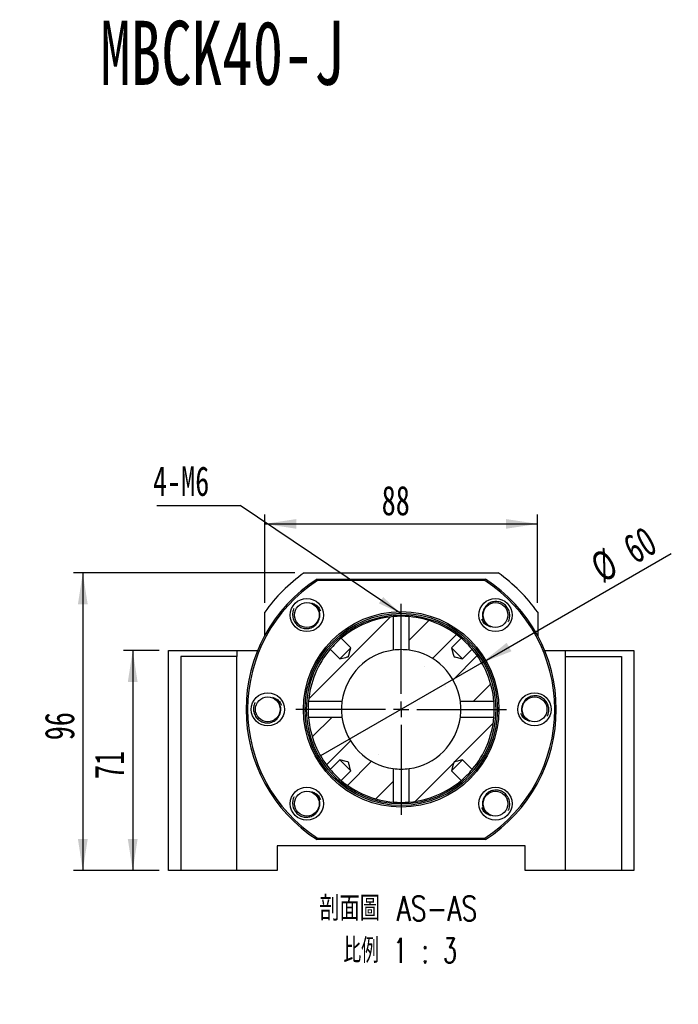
# Model space of a CAD drawing. Header units: millimetres. Extents: x 21 to 284, y 4 to 206.
# Tile 3 of 4: x 114 to 185, y 94 to 200. Entities that reach past the tile are written whole.
import ezdxf

# ---------------------------------------------------------------- set-up
doc = ezdxf.new("R2010")
doc.units = ezdxf.units.MM
doc.layers.add('圖層0', color=7, linetype='Continuous')
doc.styles.add('SLDTEXTSTYLE0', font='TXT', dxfattribs={"width": 0.7})
doc.styles.add('SLDTEXTSTYLE1', font='TXT', dxfattribs={"width": 0.7, "bigfont": 'bigfont'})
doc.styles.add('SLDTEXTSTYLE4', font='TXT', dxfattribs={"width": 0.75, "bigfont": 'bigfont'})
doc.styles.add('SLDTEXTSTYLE5', font='TXT', dxfattribs={"width": 0.65625, "bigfont": 'bigfont'})
doc.dimstyles.new('SLDDIMSTYLE2', dxfattribs={"dimtxt": 0.18, "dimasz": 2.5, "dimexe": 0, "dimexo": 0.0625, "dimgap": 0, "dimtad": 0, "dimtih": 1, "dimtoh": 1, "dimdec": 0, "dimrnd": 1e-09, "dimzin": 0, "dimdsep": 46, "dimtxsty": 'Standard', "dimsah": 1, "dimcen": 0.09, "dimadec": 0, "dimazin": 0, "dimtfac": 2.5, "dimtdec": 0, "dimtofl": 0, "dimtmove": 0, "dimatfit": 3, "dimfxl": 0, "dimfrac": 2, "dimtolj": 1, "dimtzin": 0, "dimarcsym": 0})
doc.dimstyles.new('SLDDIMSTYLE3', dxfattribs={"dimtxt": 3.389974, "dimasz": 2.5, "dimexe": 0, "dimexo": 0.0625, "dimgap": 0.847493, "dimtad": 1, "dimlfac": 3, "dimrnd": 1e-09, "dimzin": 12, "dimdsep": 46, "dimtxsty": 'SLDTEXTSTYLE0', "dimsah": 1, "dimcen": 0.09, "dimadec": 0, "dimazin": 3, "dimtfac": 1, "dimtofl": 0, "dimtmove": 0, "dimatfit": 3, "dimfxl": 0, "dimfrac": 2, "dimtolj": 1, "dimtzin": 12, "dimarcsym": 0})
doc.dimstyles.new('SLDDIMSTYLE4', dxfattribs={"dimtxt": 3.389974, "dimasz": 2.5, "dimexe": 0, "dimexo": 0.0625, "dimgap": 0.847493, "dimtad": 1, "dimlfac": 3, "dimrnd": 1e-09, "dimzin": 12, "dimdsep": 46, "dimtxsty": 'SLDTEXTSTYLE0', "dimblk1": 'NONE', "dimsah": 1, "dimcen": 0, "dimadec": 0, "dimazin": 3, "dimtfac": 1, "dimtmove": 0, "dimatfit": 3, "dimldrblk": 'NONE', "dimfxl": 0, "dimfrac": 2, "dimtolj": 1, "dimtzin": 12, "dimarcsym": 0})

# ---------------------------------------------------------------- blocks, each defined once
blk = doc.blocks.new('SW_SYMBOL_HOLE_DIAM')
at = {"layer": '圖層0', "color": 0}
blk.add_line((300, 0), (700, 1000), dxfattribs=at)
blk.add_circle((500, 500), 350, dxfattribs=at)
blk = doc.blocks.new('SW_SYMBOL_HOLE_SPOT')
at = {"layer": '圖層0', "color": 0}
for p, q in [((0, 875), (0, 75)), ((1600, 75), (1600, 875)), ((0, 75), (1600, 75))]:
    blk.add_line(p, q, dxfattribs=at)
blk = doc.blocks.new('SW_NOTE_1')
at = {"layer": '圖層0', "color": 0}
blk.add_line((19.65, 0), (0, 0), dxfattribs=at)
at = {"layer": '圖層0', "color": 0, "xscale": 0.003964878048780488, "yscale": 0.003964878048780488, "zscale": 0.003964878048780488}
for name, p in [('SW_SYMBOL_HOLE_DIAM', (3.78, 5.63)), ('SW_SYMBOL_HOLE_DIAM', (7.66, 0.4)), ('SW_SYMBOL_HOLE_SPOT', (0.46, 0.4))]:
    blk.add_blockref(name, p, dxfattribs=at)
at = {"layer": '圖層0', "color": 0, "char_height": 3.175, "attachment_point": 1}
for s, insert, style in [('14\\M+18AD1\\M+190FA', (7.8, 9.33), 'SLDTEXTSTYLE1'), ('6-', (0.46, 9.33), 'SLDTEXTSTYLE0'), ('20', (11.68, 4.1), 'SLDTEXTSTYLE0')]:
    blk.add_mtext(s, dxfattribs=dict(at, insert=insert, style=style))
blk = doc.blocks.new('_D_8')
at = {"layer": '圖層0', "color": 7}
for p, q in [((129.2, 132.5), (125.36, 132.5)), ((126.36, 132.5), (126.36, 108.84)), ((129.2, 108.84), (125.36, 108.84))]:
    blk.add_line(p, q, dxfattribs=at)
for points in [[(126.36, 132.5), (125.83, 129.11), (126.88, 129.11)], [(126.36, 108.84), (126.88, 112.23), (125.83, 112.23)]]:
    blk.add_solid(points, dxfattribs=at)
at = {"layer": '圖層0', "color": 7, "insert": (122.26, 118.68), "char_height": 3.175, "attachment_point": 1, "rotation": 90, "style": 'SLDTEXTSTYLE0'}
blk.add_mtext('71', dxfattribs=at)
blk = doc.blocks.new('_D_9')
at = {"layer": '圖層0', "color": 7}
for p, q in [((140.54, 137.6), (140.54, 147.1)), ((169.87, 137.6), (169.87, 147.1)), ((140.54, 146.1), (169.87, 146.1))]:
    blk.add_line(p, q, dxfattribs=at)
for points in [[(140.54, 146.1), (143.93, 145.58), (143.93, 146.62)], [(169.87, 146.1), (166.48, 146.62), (166.48, 145.58)]]:
    blk.add_solid(points, dxfattribs=at)
at = {"layer": '圖層0', "color": 7, "insert": (153.11, 150.2), "char_height": 3.175, "attachment_point": 1, "style": 'SLDTEXTSTYLE0'}
blk.add_mtext('88', dxfattribs=at)
blk = doc.blocks.new('_D_10')
at = {"layer": '圖層0', "color": 7}
for p, q in [((143.77, 140.84), (119.99, 140.84)), ((120.99, 140.84), (120.99, 108.84)), ((129.2, 108.84), (119.99, 108.84))]:
    blk.add_line(p, q, dxfattribs=at)
for points in [[(120.99, 140.84), (120.47, 137.45), (121.52, 137.45)], [(120.99, 108.84), (121.52, 112.23), (120.47, 112.23)]]:
    blk.add_solid(points, dxfattribs=at)
at = {"layer": '圖層0', "color": 7, "insert": (116.9, 122.85), "char_height": 3.175, "attachment_point": 1, "rotation": 90, "style": 'SLDTEXTSTYLE0'}
blk.add_mtext('96', dxfattribs=at)
blk = doc.blocks.new('_D_11')
at = {"layer": '圖層0', "color": 7}
for q in [(184.22, 142.92), (146.54, 121.17)]:
    blk.add_line((163.86, 131.17), q, dxfattribs=at)
blk.add_solid([(163.86, 131.17), (167.06, 132.41), (166.54, 133.32)], dxfattribs=at)
at = {"layer": '圖層0', "color": 7, "char_height": 3.175, "attachment_point": 1, "rotation": 30, "style": 'SLDTEXTSTYLE0'}
for s, insert in [('60', (178.74, 144.47)), ('%%c', (175.25, 142.46))]:
    blk.add_mtext(s, dxfattribs=dict(at, insert=insert))
blk = doc.blocks.new('_NONE')
blk = doc.blocks.new('SW_NOTE_2')
at = {"layer": '圖層0', "color": 0, "char_height": 2.6458, "attachment_point": 2}
for s, insert, style in [('\\M+19655\\M+196CA\\M+19AA4 AS-AS', (10.42, 3.41), 'SLDTEXTSTYLE4'), ('\\M+194E4\\M+197E1 1 : 3', (10.62, -1.12), 'SLDTEXTSTYLE5')]:
    blk.add_mtext(s, dxfattribs=dict(at, insert=insert, style=style))
blk = doc.blocks.new('SW_NOTE_3')
at = {"layer": '圖層0', "color": 0}
blk.add_line((-8.96, 0), (0, 0), dxfattribs=at)
at = {"layer": '圖層0', "color": 0, "insert": (-9.38, 4.22), "char_height": 3.175, "attachment_point": 1, "style": 'SLDTEXTSTYLE0'}
blk.add_mtext('4-M6', dxfattribs=at)
blk = doc.blocks.new('SW_CENTERMARKSYMBOL_7')
at = {"layer": '圖層0', "color": 0}
for p, q in [((0, 1.67), (0, 11.33)), ((-1.67, 0), (-11.33, 0)), ((0, 0), (-0.83, 0)), ((0, 0), (0, 0.83)), ((0, 0), (0, -0.83)), ((0, 0), (0.83, 0)), ((1.67, 0), (11.33, 0)), ((0, -1.67), (0, -11.33))]:
    blk.add_line(p, q, dxfattribs=at)

msp = doc.modelspace()

# ---------------------------------------------------------------- hatches: boundary and pattern name
at = {"linetype": 'Continuous', "lineweight": 18}
h = msp.add_hatch(dxfattribs=at)
h.set_pattern_fill('ANSI31', style=0)
edge = h.paths.add_edge_path(flags=0)
edge.add_spline(control_points=[(149.7824, 132.7686), (149.7613, 132.684), (149.7401, 132.5995), (149.719, 132.5149), (149.676, 132.343), (149.6337, 132.1709), (149.5887, 131.9995), (149.5774, 131.9564), (149.5678, 131.9124), (149.5506, 131.8713), (149.5468, 131.8624), (149.5424, 131.8535), (149.5363, 131.846), (149.5317, 131.8405), (149.526, 131.8357), (149.5199, 131.8319), (149.5098, 131.8256), (149.4986, 131.8213), (149.4874, 131.8173), (149.4645, 131.8093), (149.441, 131.8029), (149.4175, 131.7965), (149.3658, 131.7824), (149.3139, 131.7692), (149.262, 131.756), (149.146, 131.7265), (149.0298, 131.6975), (148.9136, 131.6684), (148.8108, 131.6426), (148.7079, 131.6169), (148.605, 131.5912)], knot_values=[0.00559506, 0.00559506, 0.00559506, 0.00559506, 0.00637948, 0.00637948, 0.00637948, 0.00797442, 0.00797442, 0.00797442, 0.00837567, 0.00837567, 0.00837567, 0.00846306, 0.00846306, 0.00846306, 0.00852812, 0.00852812, 0.00852812, 0.00863471, 0.00863471, 0.00863471, 0.00885276, 0.00885276, 0.00885276, 0.00933292, 0.00933292, 0.00933292, 0.01040654, 0.01040654, 0.01040654, 0.01135715, 0.01135715, 0.01135715, 0.01135715], weights=[1, 1, 1, 1, 1, 1, 1, 1, 1, 1, 1, 1, 1, 1, 1, 1, 1, 1, 1, 1, 1, 1, 1, 1, 1, 1, 1, 1, 1, 1, 1], degree=3, periodic=0)
edge.add_line((148.605, 131.5912), (147.5689, 132.6273))
edge.add_arc((155.2041, 126.1695), 10, 139.775523, 175.128553)
edge.add_line((145.2402, 127.0187), (148.8439, 127.0187))
edge.add_arc((155.2041, 126.1695), 6.4167, 97.605033, 172.394967, ccw=False)
edge.add_line((154.3549, 132.5297), (154.3549, 136.1334))
edge.add_arc((155.2041, 126.1695), 10, 94.871447, 130.224477)
edge.add_line((148.7463, 133.8047), (149.7824, 132.7686))
h = msp.add_hatch(dxfattribs=at)
h.set_pattern_fill('ANSI31', style=0)
edge = h.paths.add_edge_path(flags=0)
edge.add_spline(control_points=[(161.8032, 131.5912), (161.7456, 131.6056), (161.6881, 131.62), (161.6305, 131.6344), (161.5064, 131.6654), (161.3823, 131.6964), (161.2582, 131.7277), (161.194, 131.7439), (161.1298, 131.7601), (161.0657, 131.7767), (161.0323, 131.7853), (160.9989, 131.794), (160.9658, 131.8034), (160.9482, 131.8084), (160.9306, 131.8135), (160.9135, 131.82), (160.9039, 131.8236), (160.8944, 131.8277), (160.8859, 131.8335), (160.8795, 131.8378), (160.8737, 131.8433), (160.8692, 131.8496), (160.8605, 131.8617), (160.8553, 131.8762), (160.8505, 131.8903), (160.8288, 131.9541), (160.814, 132.02), (160.7973, 132.0852), (160.7392, 132.3128), (160.6827, 132.5407), (160.6258, 132.7686)], knot_values=[0.00166599, 0.00166599, 0.00166599, 0.00166599, 0.00219988, 0.00219988, 0.00219988, 0.00335131, 0.00335131, 0.00335131, 0.00394748, 0.00394748, 0.00394748, 0.00425771, 0.00425771, 0.00425771, 0.00442225, 0.00442225, 0.00442225, 0.00451468, 0.00451468, 0.00451468, 0.00458482, 0.00458482, 0.00458482, 0.00472079, 0.00472079, 0.00472079, 0.00533139, 0.00533139, 0.00533139, 0.00746025, 0.00746025, 0.00746025, 0.00746025], weights=[1, 1, 1, 1, 1, 1, 1, 1, 1, 1, 1, 1, 1, 1, 1, 1, 1, 1, 1, 1, 1, 1, 1, 1, 1, 1, 1, 1, 1, 1, 1], degree=3, periodic=0)
edge.add_line((160.6258, 132.7686), (161.6619, 133.8047))
edge.add_arc((155.2041, 126.1695), 10, 49.775523, 85.128553)
edge.add_line((156.0533, 136.1334), (156.0533, 132.5297))
edge.add_arc((155.2041, 126.1695), 6.4167, 7.605033, 82.394967, ccw=False)
edge.add_line((161.5643, 127.0187), (165.168, 127.0187))
edge.add_arc((155.2041, 126.1695), 10, 4.871447, 40.224477)
edge.add_line((162.8393, 132.6273), (161.8032, 131.5912))
h = msp.add_hatch(dxfattribs=at)
h.set_pattern_fill('ANSI31', style=0)
edge = h.paths.add_edge_path(flags=0)
edge.add_line((149.7824, 119.5704), (148.7463, 118.5343))
edge.add_arc((155.2041, 126.1695), 10, 229.775523, 265.128553)
edge.add_line((154.3549, 116.2056), (154.3549, 119.8093))
edge.add_arc((155.2041, 126.1695), 6.4167, 187.605033, 262.394967, ccw=False)
edge.add_line((148.8439, 125.3203), (145.2402, 125.3203))
edge.add_arc((155.2041, 126.1695), 10, 184.871447, 220.224477)
edge.add_line((147.5689, 119.7117), (148.605, 120.7478))
edge.add_spline(control_points=[(148.605, 120.7478), (148.8329, 120.6909), (149.0608, 120.6344), (149.2884, 120.5763), (149.3536, 120.5596), (149.4195, 120.5448), (149.4833, 120.5231), (149.4974, 120.5183), (149.5119, 120.5131), (149.524, 120.5044), (149.5303, 120.4999), (149.5358, 120.4941), (149.5402, 120.4877), (149.5459, 120.4792), (149.55, 120.4697), (149.5536, 120.4601), (149.5601, 120.443), (149.5652, 120.4254), (149.5702, 120.4078), (149.5796, 120.3747), (149.5883, 120.3413), (149.5969, 120.308), (149.6135, 120.2438), (149.6297, 120.1796), (149.6459, 120.1154), (149.6772, 119.9913), (149.7082, 119.8672), (149.7392, 119.7431), (149.7536, 119.6855), (149.768, 119.628), (149.7824, 119.5704)], knot_values=[0.00930645, 0.00930645, 0.00930645, 0.00930645, 0.01142007, 0.01142007, 0.01142007, 0.0120263, 0.0120263, 0.0120263, 0.01216129, 0.01216129, 0.01216129, 0.01223093, 0.01223093, 0.01223093, 0.0123227, 0.0123227, 0.0123227, 0.01248607, 0.01248607, 0.01248607, 0.01279407, 0.01279407, 0.01279407, 0.01338597, 0.01338597, 0.01338597, 0.01452916, 0.01452916, 0.01452916, 0.01505922, 0.01505922, 0.01505922, 0.01505922], weights=[1, 1, 1, 1, 1, 1, 1, 1, 1, 1, 1, 1, 1, 1, 1, 1, 1, 1, 1, 1, 1, 1, 1, 1, 1, 1, 1, 1, 1, 1, 1], degree=3, periodic=0)
h = msp.add_hatch(dxfattribs=at)
h.set_pattern_fill('ANSI31', style=0)
edge = h.paths.add_edge_path(flags=0)
edge.add_line((161.6619, 118.5343), (160.6258, 119.5704))
edge.add_spline(control_points=[(160.6258, 119.5704), (160.6827, 119.7983), (160.7392, 120.0262), (160.7973, 120.2538), (160.814, 120.319), (160.8288, 120.3849), (160.8505, 120.4487), (160.8553, 120.4628), (160.8605, 120.4773), (160.8692, 120.4894), (160.8737, 120.4957), (160.8795, 120.5012), (160.8859, 120.5056), (160.8944, 120.5113), (160.9039, 120.5154), (160.9135, 120.519), (160.9306, 120.5255), (160.9482, 120.5306), (160.9658, 120.5356), (160.9989, 120.545), (161.0323, 120.5537), (161.0657, 120.5623), (161.1298, 120.5789), (161.194, 120.5951), (161.2582, 120.6113), (161.3823, 120.6426), (161.5064, 120.6736), (161.6305, 120.7046), (161.6881, 120.719), (161.7456, 120.7334), (161.8032, 120.7478)], knot_values=[0.00930645, 0.00930645, 0.00930645, 0.00930645, 0.01142007, 0.01142007, 0.01142007, 0.0120263, 0.0120263, 0.0120263, 0.01216129, 0.01216129, 0.01216129, 0.01223093, 0.01223093, 0.01223093, 0.0123227, 0.0123227, 0.0123227, 0.01248607, 0.01248607, 0.01248607, 0.01279407, 0.01279407, 0.01279407, 0.01338597, 0.01338597, 0.01338597, 0.01452916, 0.01452916, 0.01452916, 0.01505922, 0.01505922, 0.01505922, 0.01505922], weights=[1, 1, 1, 1, 1, 1, 1, 1, 1, 1, 1, 1, 1, 1, 1, 1, 1, 1, 1, 1, 1, 1, 1, 1, 1, 1, 1, 1, 1, 1, 1], degree=3, periodic=0)
edge.add_line((161.8032, 120.7478), (162.8393, 119.7117))
edge.add_arc((155.2041, 126.1695), 10, 319.775523, 355.128553)
edge.add_line((165.168, 125.3203), (161.5643, 125.3203))
edge.add_arc((155.2041, 126.1695), 6.4167, 277.605033, 352.394967, ccw=False)
edge.add_line((156.0533, 119.8093), (156.0533, 116.2056))
edge.add_arc((155.2041, 126.1695), 10, 274.871447, 310.224477)

# ---------------------------------------------------------------- linework, layer by layer
at = {"color": 7, "linetype": 'Continuous', "lineweight": 25}
for p, q in [((144.7691, 140.8362), (165.6391, 140.8362)), ((146.161, 140.1695), (146.2103, 140.0028)), ((146.161, 140.1695), (164.2472, 140.1695)), ((164.1979, 140.0028), (146.2103, 140.0028)), ((164.1979, 140.0028), (164.2472, 140.1695)), ((140.5374, 134.0857), (140.5374, 136.6045)), ((169.8708, 136.6045), (169.8708, 134.0857)), ((154.3549, 136.1334), (154.3549, 132.5297)), ((156.0533, 132.5297), (156.0533, 136.1334)), ((149.7824, 132.7686), (148.7463, 133.8047)), ((161.6619, 133.8047), (160.6258, 132.7686)), ((130.2041, 108.8362), (130.2041, 132.5028)), ((130.2041, 132.5028), (137.5374, 132.5028)), ((137.5374, 132.5028), (137.5374, 131.8362)), ((137.5374, 132.5028), (139.7877, 132.5028)), ((147.5689, 132.6273), (148.605, 131.5912)), ((149.7824, 132.7686), (148.605, 131.5912)), ((161.8032, 131.5912), (160.6258, 132.7686)), ((161.8032, 131.5912), (162.8393, 132.6273)), ((170.6205, 132.5028), (172.8708, 132.5028)), ((172.8708, 132.5028), (180.2041, 132.5028)), ((172.8708, 131.8362), (172.8708, 132.5028)), ((180.2041, 132.5028), (180.2041, 108.8362)), ((131.5374, 131.8362), (131.5374, 108.8362)), ((137.5374, 131.8362), (131.5374, 131.8362)), ((137.5374, 108.8362), (137.5374, 131.8362)), ((172.8708, 108.8362), (172.8708, 131.8362)), ((172.8708, 131.8362), (178.8708, 131.8362)), ((178.8708, 131.8362), (178.8708, 108.8362)), ((148.8439, 127.0187), (145.2402, 127.0187)), ((165.168, 127.0187), (161.5643, 127.0187)), ((145.2402, 125.3203), (148.8439, 125.3203)), ((161.5643, 125.3203), (165.168, 125.3203)), ((148.605, 120.7478), (147.5689, 119.7117)), ((148.605, 120.7478), (149.7824, 119.5704)), ((160.6258, 119.5704), (161.8032, 120.7478)), ((162.8393, 119.7117), (161.8032, 120.7478)), ((148.7463, 118.5343), (149.7824, 119.5704)), ((154.3549, 119.8093), (154.3549, 116.2056)), ((156.0533, 116.2056), (156.0533, 119.8093)), ((160.6258, 119.5704), (161.6619, 118.5343)), ((146.161, 112.1695), (146.2103, 112.3362)), ((164.2472, 112.1695), (146.161, 112.1695)), ((146.2103, 112.3362), (164.1979, 112.3362)), ((164.1979, 112.3362), (164.2472, 112.1695)), ((168.5374, 111.5028), (141.8708, 111.5028)), ((141.8708, 111.5028), (141.8708, 108.8362)), ((168.5374, 108.8362), (168.5374, 111.5028)), ((131.5374, 108.8362), (130.2041, 108.8362)), ((137.5374, 108.8362), (131.5374, 108.8362)), ((141.8708, 108.8362), (137.5374, 108.8362)), ((172.8708, 108.8362), (168.5374, 108.8362)), ((178.8708, 108.8362), (172.8708, 108.8362)), ((180.2041, 108.8362), (178.8708, 108.8362))]:
    msp.add_line(p, q, dxfattribs=at)
at = {"color": 7, "linetype": 'Continuous', "lineweight": 25, "flags": 128}
for points in [[(148.605, 131.5912), (148.9136, 131.6684), (149.262, 131.756), (149.4175, 131.7965), (149.4874, 131.8173), (149.5199, 131.8319), (149.5363, 131.846), (149.5506, 131.8713), (149.5887, 131.9995), (149.719, 132.5149), (149.7824, 132.7686)], [(160.6258, 132.7686), (160.7973, 132.0852), (160.8505, 131.8903), (160.8692, 131.8496), (160.8859, 131.8335), (160.9135, 131.82), (160.9658, 131.8034), (161.0657, 131.7767), (161.2582, 131.7277), (161.6305, 131.6344), (161.8032, 131.5912)], [(149.7824, 119.5704), (149.7392, 119.7431), (149.6459, 120.1154), (149.5969, 120.308), (149.5702, 120.4078), (149.5536, 120.4601), (149.5402, 120.4877), (149.524, 120.5044), (149.4833, 120.5231), (149.2884, 120.5763), (148.605, 120.7478)], [(161.8032, 120.7478), (161.6305, 120.7046), (161.2582, 120.6113), (161.0657, 120.5623), (160.9658, 120.5356), (160.9135, 120.519), (160.8859, 120.5056), (160.8692, 120.4894), (160.8505, 120.4487), (160.7973, 120.2538), (160.6258, 119.5704)]]:
    msp.add_lwpolyline(points, dxfattribs=at)
at = {"color": 7, "linetype": 'Continuous', "lineweight": 25}
for centre, radius in [((145.0689, 136.3047), 1.7833), ((145.0689, 136.3047), 1.3333), ((165.3393, 136.3047), 1.7833), ((165.3393, 136.3047), 1.3333), ((155.2041, 126.1695), 10.5), ((155.2041, 126.1695), 10.3333), ((155.2041, 126.1695), 10.1667), ((140.8708, 126.1695), 1.7833), ((140.8708, 126.1695), 1.3333), ((169.5374, 126.1695), 1.7833), ((169.5374, 126.1695), 1.3333), ((145.0689, 116.0343), 1.7833), ((165.3393, 116.0343), 1.7833), ((145.0689, 116.0343), 1.3333), ((165.3393, 116.0343), 1.3333)]:
    msp.add_circle(centre, radius, dxfattribs=at)
for centre, radius, start, end in [((155.2041, 126.1695), 18, 125.430945, 144.569055), ((155.2041, 126.1695), 18, 35.430945, 54.569055), ((155.2041, 126.1695), 16.6667, 122.85988, 237.14012), ((155.2041, 126.1695), 16.5, 123.030152, 236.969848), ((155.2041, 126.1695), 16.5, 303.030152, 56.969848), ((155.2041, 126.1695), 16.6667, 302.85988, 57.14012), ((155.2041, 126.1695), 10, 94.871447, 130.224477), ((155.2041, 126.1695), 10, 85.128537, 94.871463), ((155.2041, 126.1695), 10, 49.775523, 85.128553), ((155.2041, 126.1695), 10, 130.224466, 139.775534), ((155.2041, 126.1695), 10, 40.224466, 49.775534), ((155.2041, 126.1695), 10, 139.775523, 175.128553), ((155.2041, 126.1695), 6.4167, 97.605033, 172.394967), ((155.2041, 126.1694), 6.4168, 82.395079, 97.604921), ((155.2041, 126.1695), 6.4167, 7.605033, 82.394967), ((155.2041, 126.1695), 10, 4.871447, 40.224477), ((155.2042, 126.1695), 10.0001, 175.128578, 184.871422), ((155.2042, 126.1695), 6.4168, 172.395079, 187.604921), ((155.204, 126.1695), 6.4168, 352.395079, 7.604921), ((155.2041, 126.1695), 10, 355.128537, 4.871463), ((155.2041, 126.1695), 10, 184.871447, 220.224477), ((155.2041, 126.1695), 6.4167, 187.605033, 262.394967), ((155.2041, 126.1695), 6.4167, 277.605033, 352.394967), ((155.2041, 126.1695), 10, 319.775523, 355.128553), ((155.2041, 126.1695), 10, 220.224466, 229.775534), ((155.2041, 126.1696), 6.4168, 262.395079, 277.604921), ((155.2041, 126.1695), 10, 310.224466, 319.775534), ((155.2041, 126.1695), 10, 229.775523, 265.128553), ((155.2041, 126.1695), 10, 274.871447, 310.224477), ((155.2041, 126.1695), 10, 265.128537, 274.871463)]:
    msp.add_arc(centre, radius, start, end, dxfattribs=at)
for points, knots in [([(145.6188, 137.5879), (145.7658, 137.529), (146.0621, 137.4104), (146.3864, 137.1075), (146.4954, 136.8599), (146.5394, 136.76)], [0, 0, 0, 0, 0.3698525, 0.74556958, 1, 1, 1, 1]), ([(146.3521, 135.7548), (146.3811, 135.8335), (146.4369, 135.985), (146.4685, 136.2228), (146.4634, 136.4554), (146.419, 136.6841), (146.3377, 136.9025), (146.1815, 137.172), (145.943, 137.423), (145.711, 137.541), (145.6188, 137.5879)], [0, 0, 0, 0, 0.11470625, 0.22065319, 0.32660021, 0.43254738, 0.53849402, 0.64444104, 0.85864388, 1, 1, 1, 1]), ([(166.7152, 135.5851), (166.7315, 135.6156), (166.7895, 135.7246), (166.8694, 136.013), (166.8917, 136.4541), (166.7362, 136.9575), (166.4244, 137.3742), (165.9962, 137.6609), (165.5029, 137.7844), (165.0007, 137.7368), (164.5527, 137.526), (164.2267, 137.2123), (164.1069, 136.9611), (164.0561, 136.8546)], [0, 0, 0, 0, 0.02185138, 0.07812606, 0.18781852, 0.29711714, 0.40488408, 0.51135566, 0.61719162, 0.72085178, 0.82459084, 0.92559053, 1, 1, 1, 1]), ([(143.693, 137.0243), (143.6767, 136.9938), (143.6187, 136.8848), (143.5388, 136.5964), (143.5165, 136.1553), (143.672, 135.6519), (143.9838, 135.2352), (144.412, 134.9485), (144.9053, 134.825), (145.4075, 134.8726), (145.8555, 135.0834), (146.1815, 135.3971), (146.3013, 135.6483), (146.3521, 135.7548)], [0, 0, 0, 0, 0.02185138, 0.07812606, 0.18781852, 0.29711715, 0.4048841, 0.51135568, 0.61719165, 0.72085182, 0.82459083, 0.92559053, 1, 1, 1, 1]), ([(164.0561, 136.8546), (164.0271, 136.7759), (163.9713, 136.6244), (163.9397, 136.3866), (163.9448, 136.154), (163.9892, 135.9253), (164.0705, 135.7069), (164.2267, 135.4374), (164.4652, 135.1864), (164.6972, 135.0684), (164.7894, 135.0215)], [0, 0, 0, 0, 0.11470626, 0.22065321, 0.32660024, 0.43254714, 0.53849405, 0.64444108, 0.85864373, 1, 1, 1, 1]), ([(164.7894, 135.0215), (164.6424, 135.0804), (164.3461, 135.199), (164.0218, 135.5019), (163.9128, 135.7495), (163.8688, 135.8494)], [0, 0, 0, 0, 0.36985234, 0.74556927, 1, 1, 1, 1]), ([(141.4207, 127.4527), (141.5677, 127.3938), (141.864, 127.2752), (142.1883, 126.9723), (142.2972, 126.7247), (142.3412, 126.6248)], [0, 0, 0, 0, 0.36985216, 0.74556929, 1, 1, 1, 1]), ([(142.1539, 125.6196), (142.183, 125.6983), (142.2388, 125.8498), (142.2704, 126.0876), (142.2652, 126.3202), (142.2209, 126.549), (142.1395, 126.7674), (141.9834, 127.0368), (141.7449, 127.2878), (141.5129, 127.4058), (141.4207, 127.4527)], [0, 0, 0, 0, 0.11470629, 0.22065326, 0.32660024, 0.43254726, 0.53849426, 0.64444124, 0.85864385, 1, 1, 1, 1]), ([(170.9134, 125.4499), (170.9296, 125.4804), (170.9876, 125.5894), (171.0675, 125.8778), (171.0898, 126.3189), (170.9343, 126.8223), (170.6225, 127.239), (170.1944, 127.5257), (169.701, 127.6492), (169.1988, 127.6016), (168.7508, 127.3908), (168.4248, 127.0771), (168.3051, 126.8259), (168.2543, 126.7194)], [0, 0, 0, 0, 0.021851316, 0.078125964, 0.187818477, 0.297117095, 0.404883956, 0.511355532, 0.617191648, 0.720851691, 0.824590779, 0.925590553, 1, 1, 1, 1]), ([(139.4948, 126.8891), (139.4786, 126.8586), (139.4206, 126.7496), (139.3407, 126.4612), (139.3184, 126.0201), (139.4739, 125.5167), (139.7857, 125.1), (140.2138, 124.8133), (140.7072, 124.6898), (141.2094, 124.7374), (141.6574, 124.9482), (141.9834, 125.2619), (142.1031, 125.5131), (142.1539, 125.6196)], [0, 0, 0, 0, 0.021851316, 0.078125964, 0.187818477, 0.297117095, 0.404883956, 0.511355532, 0.617191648, 0.720851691, 0.824590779, 0.925590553, 1, 1, 1, 1]), ([(168.2543, 126.7194), (168.2252, 126.6407), (168.1694, 126.4892), (168.1378, 126.2514), (168.143, 126.0188), (168.1873, 125.7901), (168.2687, 125.5717), (168.4248, 125.3022), (168.6633, 125.0512), (168.8953, 124.9332), (168.9875, 124.8863)], [0, 0, 0, 0, 0.11470629, 0.22065326, 0.32660024, 0.43254726, 0.53849426, 0.64444124, 0.85864385, 1, 1, 1, 1]), ([(168.9875, 124.8863), (168.8405, 124.9452), (168.5442, 125.0638), (168.2199, 125.3667), (168.111, 125.6143), (168.067, 125.7142)], [0, 0, 0, 0, 0.36985216, 0.74556929, 1, 1, 1, 1]), ([(166.7152, 115.3147), (166.7315, 115.3452), (166.7895, 115.4542), (166.8694, 115.7426), (166.8917, 116.1837), (166.7362, 116.6871), (166.4244, 117.1038), (165.9962, 117.3905), (165.5029, 117.514), (165.0007, 117.4664), (164.5527, 117.2556), (164.2267, 116.9419), (164.1069, 116.6907), (164.0561, 116.5842)], [0, 0, 0, 0, 0.02185138, 0.07812606, 0.18781852, 0.29711715, 0.4048841, 0.51135568, 0.61719165, 0.72085182, 0.82459083, 0.92559053, 1, 1, 1, 1]), ([(143.693, 116.7539), (143.6767, 116.7234), (143.6187, 116.6144), (143.5388, 116.326), (143.5165, 115.8849), (143.672, 115.3815), (143.9838, 114.9648), (144.412, 114.6781), (144.9053, 114.5546), (145.4075, 114.6022), (145.8555, 114.813), (146.1815, 115.1267), (146.3013, 115.3779), (146.3521, 115.4844)], [0, 0, 0, 0, 0.02185138, 0.07812606, 0.18781852, 0.29711714, 0.40488408, 0.51135566, 0.61719162, 0.72085178, 0.82459084, 0.92559053, 1, 1, 1, 1]), ([(145.6188, 117.3175), (145.7658, 117.2586), (146.0621, 117.14), (146.3864, 116.8371), (146.4954, 116.5895), (146.5394, 116.4896)], [0, 0, 0, 0, 0.36985234, 0.74556927, 1, 1, 1, 1]), ([(146.3521, 115.4844), (146.3811, 115.5631), (146.4369, 115.7146), (146.4685, 115.9524), (146.4634, 116.1851), (146.419, 116.4138), (146.3377, 116.6322), (146.1815, 116.9016), (145.943, 117.1526), (145.711, 117.2706), (145.6188, 117.3175)], [0, 0, 0, 0, 0.11470626, 0.22065321, 0.32660024, 0.43254714, 0.53849405, 0.64444108, 0.85864373, 1, 1, 1, 1]), ([(164.0561, 116.5842), (164.0271, 116.5055), (163.9713, 116.354), (163.9397, 116.1162), (163.9448, 115.8836), (163.9892, 115.6549), (164.0705, 115.4365), (164.2267, 115.167), (164.4652, 114.916), (164.6972, 114.798), (164.7894, 114.7511)], [0, 0, 0, 0, 0.11470625, 0.22065319, 0.32660021, 0.43254738, 0.53849402, 0.64444104, 0.85864388, 1, 1, 1, 1]), ([(164.7894, 114.7511), (164.6424, 114.81), (164.3461, 114.9286), (164.0218, 115.2315), (163.9128, 115.4791), (163.8688, 115.579)], [0, 0, 0, 0, 0.3698525, 0.74556958, 1, 1, 1, 1])]:
    msp.add_open_spline(points, degree=3, knots=knots, dxfattribs=at)

# ---------------------------------------------------------------- block references
at = {"layer": '圖層0', "color": 7}
for name, p in [('SW_NOTE_3', (137.9176, 148.0685)), ('SW_CENTERMARKSYMBOL_7', (155.2041, 126.1695)), ('SW_NOTE_1', (78.5921, 94.6484))]:
    msp.add_blockref(name, p, dxfattribs=at)
at = {"layer": '圖層0'}
msp.add_blockref('SW_NOTE_2', (144.4689, 102.6934), dxfattribs=at)

# ---------------------------------------------------------------- texts
at = {"layer": '圖層0', "color": 7, "insert": (122.8678, 200.1623), "char_height": 6.87917, "attachment_point": 1, "style": 'SLDTEXTSTYLE0'}
msp.add_mtext('MBCK40-J', dxfattribs=at)

# ---------------------------------------------------------------- dimensions: what is measured, and where the dimension line sits
at = {"layer": '圖層0', "color": 7}
dim = msp.add_linear_dim(base=(169.8708, 146.1024), p1=(140.5374, 136.6045), p2=(169.8708, 136.6045), dimstyle='SLDDIMSTYLE3', dxfattribs=at)
dim.commit()
dim.dimension.update_dxf_attribs({"geometry": '_D_9', "text_midpoint": (155.1, 146.1024), "dimtype": 160})
dim = msp.add_diameter_dim_2p(p1=(146.5438, 121.1695), p2=(163.8644, 131.1695), dimstyle='SLDDIMSTYLE4', dxfattribs=at)
dim.commit()
dim.dimension.update_dxf_attribs({"geometry": '_D_11', "text_midpoint": (180.8501, 140.9762), "dimtype": 163})
for base, p1, picture, middle in [((120.9948, 108.8362), (144.7691, 140.8362), '_D_10', (120.9948, 124.8362)), ((126.3562, 108.8362), (130.2041, 132.5028), '_D_8', (126.3562, 120.6695))]:
    dim = msp.add_linear_dim(base=base, p1=p1, p2=(130.2041, 108.8362), angle=90, dimstyle='SLDDIMSTYLE3', dxfattribs=at)
    dim.commit()
    dim.dimension.update_dxf_attribs({"geometry": picture, "text_midpoint": middle, "dimtype": 160})

# ---------------------------------------------------------------- leaders
msp.add_leader([(155.1124, 136.5024), (137.9176, 148.0685)], dimstyle='SLDDIMSTYLE2', dxfattribs=at)

doc.saveas('drawing.dxf')
